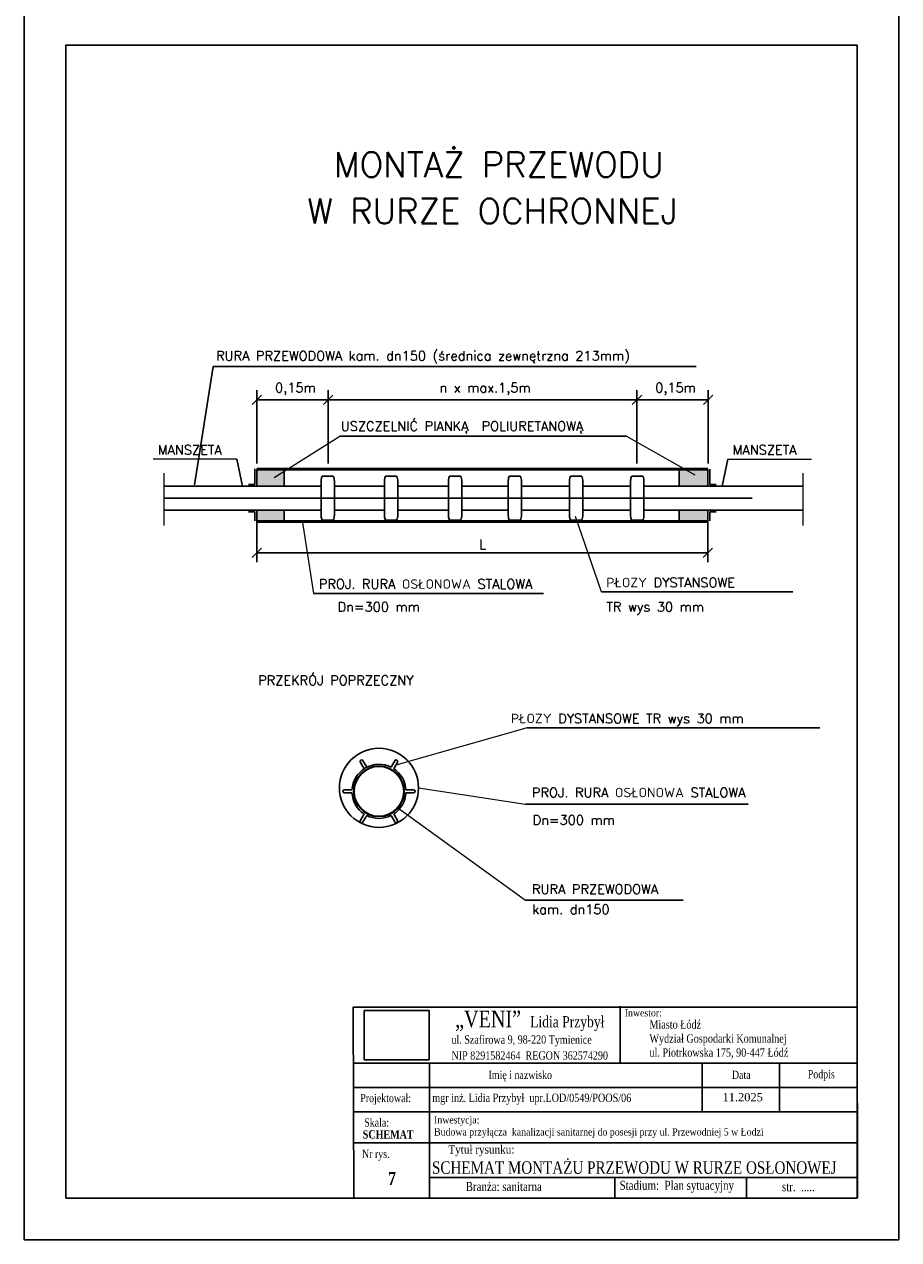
# Model space of a CAD drawing. Header units: millimetres. Extents: x -585 to 636, y -2124 to -85.
# Tile 1 of 19: x 6 to 216, y -1570 to -1278. Entities that reach past the tile are written whole.
import ezdxf

# ---------------------------------------------------------------- set-up
doc = ezdxf.new("R2010")
doc.units = ezdxf.units.MM
doc.header["$LTSCALE"] = 2
doc.header["$XCLIPFRAME"] = 2
doc.linetypes.add('DASHED2', pattern=[9.525, 6.35, -3.175])
for name, color, linetype in [('25', 7, 'Continuous'), ('35', 7, 'Continuous'), ('CIENKA', 1, 'Continuous'), ('KRESKOWANIE', 7, 'Continuous'), ('OPIS_70', 6, 'Continuous'), ('Osie', 7, 'Continuous'), ('wymiary 2', 30, 'Continuous')]:
    doc.layers.add(name, color=color, linetype=linetype)
for name, color, linetype, lineweight in [('cienka 2', 2, 'Continuous', 15), ('gruba', 5, 'Continuous', 50), ('POMOCNICZE', 7, 'Continuous', 18), ('proj_opis', 7, 'Continuous', 25), ('V_tabelka', 250, 'Continuous', 25)]:
    doc.layers.add(name, color=color, linetype=linetype, lineweight=lineweight)
doc.styles.add('50', font='simplex.shx', dxfattribs={"height": 50})
doc.styles.add('ROMANS', font='romans__.ttf')
doc.styles.get("Standard").update_dxf_attribs({"font": 'simplex.shx', "width": 0.8})
doc.styles.add('Styl1', font='times.ttf', dxfattribs={"width": 0.8})
picture_1 = doc.add_image_def('image1.jpg', size_in_pixel=(925, 532))

# ---------------------------------------------------------------- blocks, each defined once
blk = doc.blocks.new('_Oblique')
at = {"color": 0, "linetype": 'ByBlock', "lineweight": -2}
blk.add_line((-0.5, -0.5), (0.5, 0.5), dxfattribs=at)

msp = doc.modelspace()

# ---------------------------------------------------------------- hatches: boundary and pattern name
h = msp.add_hatch()
h.set_pattern_fill('AR-SAND', color=256, scale=0.76, style=0)
h.set_pattern_definition([(37.5, (-885.4786, -1194.4836), (-0.047875, 1.464386), [0, -1.1552, 0, -1.292, 0, -1.235]), (7.5, (-885.4786, -1194.4836), (1.3450303, 2.144831), [0, -0.6232, 0, -1.0412, 0, -0.399]), (327.5, (-886.4134, -1194.4836), (2.3667478, 0.0043009), [0, -0.38, 0, -1.368, 0, -1.786]), (317.5, (-886.4134, -1194.4836), (2.2846562, 0.6670334), [0, -0.19, 0, -0.8968, 0, -1.026])])
h.paths.add_polyline_path([(170.1783, -1389.2513), (170.1783, -1385.1277), (163.2478, -1385.1277), (163.2478, -1389.2513)])
h.paths.add_polyline_path([(170.1783, -1397.6867), (170.1783, -1394.981), (163.2478, -1394.981), (163.2478, -1397.6867)])
h.paths.add_polyline_path([(61.8522, -1394.981), (61.8522, -1397.6867), (68.4361, -1397.6867), (68.4361, -1394.981)])
h.paths.add_polyline_path([(68.4361, -1389.2513), (68.4361, -1385.1277), (61.8522, -1385.1277), (61.8522, -1389.2513)])

# ---------------------------------------------------------------- linework, layer by layer
for points in [[(216.0076, -1570.2637), (6.0076, -1570.2637), (6.0076, -1273.2637), (216.0076, -1273.2637)], [(206.0076, -1560.2637), (16.0076, -1560.2637), (16.0076, -1283.2637), (206.0076, -1283.2637)]]:
    msp.add_lwpolyline(points, close=True)
at = {"layer": '25'}
for p, q in [((77.5286, -1386.8479), (80.2137, -1386.8479)), ((92.7451, -1386.8479), (95.4301, -1386.8479)), ((108.1344, -1386.8479), (110.8194, -1386.8479)), ((122.4862, -1386.8479), (125.1713, -1386.8479)), ((137.1839, -1386.8479), (139.8689, -1386.8479)), ((151.8816, -1386.8479), (154.5666, -1386.8479)), ((77.2738, -1392.1161), (77.2738, -1387.848)), ((80.4709, -1387.9027), (80.4709, -1392.1161)), ((92.4902, -1387.848), (92.4902, -1396.3843)), ((95.6874, -1387.9027), (95.6874, -1392.1161)), ((107.8796, -1392.1161), (107.8796, -1387.848)), ((111.0767, -1387.9027), (111.0767, -1392.1161)), ((122.2314, -1392.1161), (122.2314, -1387.848)), ((125.4285, -1387.9027), (125.4285, -1392.1161)), ((136.9291, -1392.1161), (136.9291, -1387.848)), ((140.1262, -1387.9027), (140.1262, -1392.1161)), ((151.6268, -1392.1161), (151.6268, -1387.848)), ((154.8239, -1387.9027), (154.8239, -1392.1161)), ((77.2738, -1392.1161), (77.2738, -1396.3843)), ((80.4709, -1396.3296), (80.4709, -1392.1161)), ((95.6874, -1396.3296), (95.6874, -1392.1161)), ((107.8796, -1392.1161), (107.8796, -1396.3843)), ((111.0767, -1396.3296), (111.0767, -1392.1161)), ((122.2314, -1392.1161), (122.2314, -1396.3843)), ((125.4285, -1396.3296), (125.4285, -1392.1161)), ((136.9291, -1392.1161), (136.9291, -1396.3843)), ((140.1262, -1396.3296), (140.1262, -1392.1161)), ((151.6268, -1392.1161), (151.6268, -1396.3843)), ((154.8239, -1396.3296), (154.8239, -1392.1161)), ((77.5286, -1397.3844), (80.2137, -1397.3844)), ((92.7451, -1397.3844), (95.4301, -1397.3844)), ((108.1344, -1397.3844), (110.8194, -1397.3844)), ((122.4862, -1397.3844), (125.1713, -1397.3844)), ((137.1839, -1397.3844), (139.8689, -1397.3844)), ((151.8816, -1397.3844), (154.5666, -1397.3844)), ((87.6377, -1457.1155), (86.6657, -1455.4319)), ((87.2638, -1455.071), (88.2423, -1456.7658)), ((94.1161, -1456.7612), (95.0881, -1455.0776)), ((95.6997, -1455.4152), (94.7213, -1457.1099)), ((82.7479, -1462.8929), (84.7048, -1462.8929)), ((84.7053, -1462.1945), (82.7613, -1462.1945)), ((97.6621, -1462.1945), (99.6062, -1462.1945)), ((99.6196, -1462.8929), (97.6627, -1462.8929)), ((87.6377, -1467.9821), (86.6657, -1469.6657)), ((87.2638, -1470.0265), (88.2423, -1468.3318)), ((94.1161, -1468.3364), (95.0881, -1470.02)), ((95.6997, -1469.6824), (94.7213, -1467.9876))]:
    msp.add_line(p, q, dxfattribs=at)
for centre, radius, start, end in [((79.9385, -1387.9945), 2.6688, 154.555721, 176.852393), ((77.8037, -1387.9945), 2.6688, 358.027243, 25.444279), ((95.155, -1387.9945), 2.6688, 154.555721, 176.852393), ((93.0202, -1387.9945), 2.6688, 358.027243, 25.444279), ((110.5443, -1387.9945), 2.6688, 154.555721, 176.852393), ((108.4095, -1387.9945), 2.6688, 358.027243, 25.444279), ((124.8962, -1387.9945), 2.6688, 154.555721, 176.852393), ((122.7614, -1387.9945), 2.6688, 358.027243, 25.444279), ((139.5938, -1387.9945), 2.6688, 154.555721, 176.852393), ((137.459, -1387.9945), 2.6688, 358.027243, 25.444279), ((154.2915, -1387.9945), 2.6688, 154.555721, 176.852393), ((152.1567, -1387.9945), 2.6688, 358.027243, 25.444279), ((79.9385, -1396.2378), 2.6688, 183.147607, 205.444279), ((77.8037, -1396.2378), 2.6688, 334.555721, 1.972757), ((95.155, -1396.2378), 2.6688, 183.147607, 205.444279), ((93.0202, -1396.2378), 2.6688, 334.555721, 1.972757), ((110.5443, -1396.2378), 2.6688, 183.147607, 205.444279), ((108.4095, -1396.2378), 2.6688, 334.555721, 1.972757), ((124.8962, -1396.2378), 2.6688, 183.147607, 205.444279), ((122.7614, -1396.2378), 2.6688, 334.555721, 1.972757), ((139.5938, -1396.2378), 2.6688, 183.147607, 205.444279), ((137.459, -1396.2378), 2.6688, 334.555721, 1.972757), ((154.2915, -1396.2378), 2.6688, 183.147607, 205.444279), ((152.1567, -1396.2378), 2.6688, 334.555721, 1.972757), ((87.0386, -1455.3691), 0.3737, 52.921439, 191.478071), ((95.3289, -1455.3691), 0.3737, 352.921439, 131.478071), ((82.8934, -1462.5488), 0.3737, 108.521929, 247.078561), ((99.4741, -1462.5488), 0.3737, 292.921439, 71.478071), ((87.0386, -1469.7284), 0.3737, 168.521929, 307.078561), ((95.3289, -1469.7284), 0.3737, 228.521929, 7.078561)]:
    msp.add_arc(centre, radius, start, end, dxfattribs=at)
at = {"layer": '35'}
for p, q in [((46.8717, -1388.9049), (51.372, -1360.5129)), ((51.372, -1360.5129), (167.3338, -1360.5129)), ((61.8522, -1383.8159), (61.8522, -1366.1872)), ((78.9673, -1383.8159), (78.9673, -1366.1872)), ((153.1507, -1383.8159), (153.1507, -1366.1872)), ((170.2659, -1383.8159), (170.2659, -1366.1872)), ((61.8522, -1368.4672), (153.1507, -1368.4672)), ((153.1507, -1368.4672), (170.2659, -1368.4672)), ((81.8248, -1377.1866), (150.6691, -1377.1866)), ((61.8522, -1389.2513), (61.8522, -1385.1277)), ((61.8522, -1389.2513), (61.8522, -1385.1277)), ((68.4361, -1389.2513), (68.4361, -1385.1277)), ((163.2478, -1389.2513), (163.2478, -1385.1277)), ((170.1783, -1389.2513), (170.1783, -1385.1277)), ((61.8522, -1397.6867), (61.8522, -1394.981)), ((61.8522, -1397.6867), (61.8522, -1394.981)), ((68.4361, -1397.6867), (68.4361, -1394.981)), ((163.2478, -1397.6867), (163.2478, -1394.981)), ((170.1783, -1397.6867), (170.1783, -1394.981)), ((170.1783, -1394.981), (170.1783, -1400.3404)), ((75.4661, -1414.9866), (130.7197, -1414.9866)), ((144.6547, -1414.6008), (190.5453, -1414.6008)), ((126.7947, -1447.2493), (197.091, -1447.2493)), ((126.4181, -1465.6147), (179.8787, -1465.6147)), ((126.4181, -1488.6814), (164.2152, -1488.6814))]:
    msp.add_line(p, q, dxfattribs=at)
at = {"layer": 'CIENKA', "color": 34}
for p, q in [((39.5084, -1389.2513), (77.2738, -1389.2513)), ((80.4709, -1389.2513), (92.4902, -1389.2513)), ((95.6874, -1389.2513), (107.8796, -1389.2513)), ((111.0767, -1389.2513), (122.2314, -1389.2513)), ((125.4285, -1389.2513), (136.9291, -1389.2513)), ((140.1262, -1389.2513), (151.6268, -1389.2513)), ((154.8239, -1389.2513), (180.8361, -1389.2513)), ((178.0721, -1389.2513), (185.229, -1389.2513)), ((185.229, -1389.2513), (192.9996, -1389.2513)), ((39.5084, -1394.981), (77.2738, -1394.981)), ((80.4709, -1394.981), (92.4902, -1394.981)), ((95.6874, -1394.981), (107.8796, -1394.981)), ((111.0767, -1394.981), (122.2314, -1394.981)), ((125.4285, -1394.981), (136.9291, -1394.981)), ((140.1262, -1394.981), (151.6268, -1394.981)), ((154.8239, -1394.981), (180.8361, -1394.981)), ((178.0721, -1394.981), (185.229, -1394.981)), ((185.229, -1394.981), (192.9996, -1394.981))]:
    msp.add_line(p, q, dxfattribs=at)
at = {"layer": 'cienka 2', "linetype": 'DASHED2', "ltscale": 2}
for p, q in [((39.5084, -1386.0746), (39.5084, -1398.6521)), ((192.9996, -1386.0746), (192.9996, -1398.6521))]:
    msp.add_line(p, q, dxfattribs=at)
at = {"layer": 'gruba'}
for p, q in [((61.8522, -1385.1277), (170.1783, -1385.1277)), ((61.8522, -1397.6867), (170.1783, -1397.6867))]:
    msp.add_line(p, q, dxfattribs=at)
at = {"layer": 'KRESKOWANIE'}
for p, q in [((57.0472, -1382.7141), (58.4186, -1389.2513)), ((174.9833, -1382.7141), (173.6118, -1389.2513)), ((61.3835, -1385.0619), (61.3835, -1388.8211)), ((61.8522, -1385.1277), (61.8522, -1389.2513)), ((170.1783, -1385.1277), (170.1783, -1389.2513)), ((170.6469, -1385.1283), (170.6469, -1388.8211)), ((61.3835, -1388.8211), (59.8764, -1388.8211)), ((170.6469, -1388.8211), (172.1541, -1388.8211)), ((61.3835, -1395.4112), (59.8764, -1395.4112)), ((61.3835, -1397.5602), (61.3835, -1395.4112)), ((61.8522, -1397.6607), (61.8522, -1394.981)), ((170.1783, -1397.6607), (170.1783, -1394.981)), ((170.6469, -1397.5602), (170.6469, -1395.4112)), ((170.6469, -1395.4112), (172.1541, -1395.4112))]:
    msp.add_line(p, q, dxfattribs=at)
for centre, radius in [((91.1837, -1461.7128), 9.5), ((91.1837, -1462.5488), 6.08), ((91.1837, -1462.5488), 5.9736)]:
    msp.add_circle(centre, radius, dxfattribs=at)
for start, end in [(63.130336, 176.869664), (3.130336, 56.959422), (183.040578, 236.869664), (303.040578, 356.959422), (243.040578, 296.869664)]:
    msp.add_arc((91.1837, -1462.5488), 6.4881, start, end, dxfattribs=at)
at = {"layer": 'Osie'}
for p, q in [((39.5084, -1392.1161), (80.4709, -1392.1161)), ((80.4709, -1392.1161), (180.8361, -1392.1161))]:
    msp.add_line(p, q, dxfattribs=at)
at = {"layer": 'POMOCNICZE'}
for p, q in [((65.9756, -1387.1081), (81.8248, -1377.1866)), ((150.6691, -1377.1866), (167.0778, -1386.4696)), ((57.0472, -1382.7141), (36.9249, -1382.7141)), ((174.9833, -1382.7141), (195.1056, -1382.7141)), ((72.7948, -1397.9199), (75.4661, -1414.9866)), ((144.6547, -1414.6008), (138.3693, -1396.4922)), ((126.7947, -1447.2493), (95.2105, -1456.2625)), ((100.6837, -1461.7128), (126.4181, -1465.6147)), ((95.6771, -1466.485), (126.4181, -1488.6814))]:
    msp.add_line(p, q, dxfattribs=at)
at = {"layer": 'proj_opis'}
msp.add_line((179.4849, -1555.3269), (179.4849, -1560.2637), dxfattribs=at)
at = {"layer": 'V_tabelka'}
for p, q in [((206.0076, -1514.3805), (85.0216, -1514.3805)), ((85.0216, -1514.3805), (85.1651, -1560.2639)), ((149.0961, -1514.1804), (149.0962, -1527.875)), ((206.0076, -1514.3805), (206.1511, -1560.2639)), ((85.1649, -1527.8751), (206.0075, -1527.8749)), ((206.0076, -1527.8749), (85.165, -1527.8752)), ((103.3047, -1560.2638), (103.3046, -1527.8749)), ((168.816, -1527.8747), (168.816, -1539.5849)), ((187.4118, -1527.8747), (187.4118, -1539.5849)), ((85.165, -1533.7303), (206.0076, -1533.7299)), ((85.165, -1539.5851), (206.0076, -1539.5848)), ((85.165, -1539.5848), (206.0076, -1539.5848)), ((85.165, -1539.5851), (206.0076, -1539.5848)), ((85.165, -1539.5848), (206.0076, -1539.5848)), ((85.165, -1539.5851), (206.0076, -1539.5848)), ((85.165, -1539.5848), (206.0076, -1539.5848)), ((85.165, -1539.5851), (206.0076, -1539.5848)), ((85.165, -1539.5848), (206.0076, -1539.5848)), ((85.165, -1546.995), (206.0076, -1546.995)), ((85.165, -1546.995), (103.3047, -1546.995)), ((103.3047, -1546.995), (206.0076, -1546.995)), ((103.3047, -1555.3271), (197.7311, -1555.3269)), ((109.7281, -1555.3271), (206.0076, -1555.3268)), ((147.858, -1555.327), (147.8581, -1560.2638)), ((85.1651, -1560.2639), (206.0076, -1560.2637)), ((103.3047, -1560.2638), (197.7311, -1560.2636))]:
    msp.add_line(p, q, dxfattribs=at)
at = {"layer": 'wymiary 2', "color": 7}
for p, q in [((61.8522, -1397.7627), (61.8522, -1407.5144)), ((170.1783, -1397.7627), (170.1783, -1407.5144)), ((61.8522, -1405.2344), (170.1783, -1405.2344))]:
    msp.add_line(p, q, dxfattribs=at)

# ---------------------------------------------------------------- block references
at = {"layer": '35', "xscale": 2.28, "yscale": 2.28, "zscale": 2.28, "rotation": 180}
for p in [(61.8522, -1368.4672), (153.1507, -1368.4672)]:
    msp.add_blockref('_Oblique', p, dxfattribs=at)
at = {"layer": '35', "xscale": 2.28, "yscale": 2.28, "zscale": 2.28}
for p in [(78.9673, -1368.4672), (170.2659, -1368.4672)]:
    msp.add_blockref('_Oblique', p, dxfattribs=at)
at = {"layer": 'wymiary 2', "color": 7, "xscale": 2.28, "yscale": 2.28, "zscale": 2.28, "rotation": 180}
msp.add_blockref('_Oblique', (61.8522, -1405.2344), dxfattribs=at)
at = {"layer": 'wymiary 2', "color": 7, "xscale": 2.28, "yscale": 2.28, "zscale": 2.28}
msp.add_blockref('_Oblique', (170.1783, -1405.2344), dxfattribs=at)

# ---------------------------------------------------------------- texts
at = {"layer": '35'}
for s, p in [('RURA PRZEWODOWA kam. dn150 (średnica zewnętrzna 213mm)', (52.0577, -1359.0332)), ('0,15m', (66.2297, -1366.7051)), ('n x max.1,5m', (105.7304, -1366.7051)), ('0,15m', (157.5283, -1366.7051)), (' USZCZELNIĆ PIANKĄ  POLIURETANOWĄ', (80.4518, -1375.9339)), ('MANSZETA', (38.0728, -1381.6317)), ('MANSZETA', (176.1312, -1381.6317)), ('PROJ. RURA OSŁONOWA STALOWA', (76.7482, -1413.8826)), ('PŁOZY DYSTANSOWE ', (145.8026, -1413.5184)), ('Dn=300 mm', (81.2678, -1419.3709)), ('TR wys 30 mm ', (145.8026, -1419.3665)), ('PRZEKRÓJ POPRZECZNY ', (62.1701, -1437.0267)), ('PŁOZY DYSTANSOWE TR wys 30 mm ', (122.888, -1446.1669)), ('PROJ. RURA OSŁONOWA STALOWA', (127.916, -1463.9704)), ('Dn=300 mm', (128.105, -1470.5749)), ('RURA PRZEWODOWA ', (127.9426, -1487.2017)), ('kam. dn150', (128.0138, -1492.0375))]:
    msp.add_text(s, height=2.28, dxfattribs=at).set_placement(p)
at = {"layer": 'OPIS_70', "style": '50'}
for s, p in [('MONTAŻ PRZEWODU', (80.3819, -1314.9524)), ('W RURZE OCHRONNEJ', (73.9827, -1326.1456))]:
    msp.add_text(s, height=6, dxfattribs=at).set_placement(p)
at = {"layer": 'V_tabelka', "color": 150, "linetype": 'ByBlock', "true_color": 0x0066ff, "style": 'Styl1', "width": 0.8}
for s, height, p in [('„VENI”', 4, (109.4782, -1519.245)), (' Lidia Przybył', 2.7, (126.6734, -1519.245))]:
    msp.add_text(s, height=height, rotation=0.000131, dxfattribs=at).set_placement(p)
at = {"layer": 'V_tabelka', "linetype": 'ByBlock', "style": 'Styl1', "width": 0.8}
for s, p in [('ul. Szafirowa 9, 98-220 Tymienice', (108.5947, -1523.1815)), ('NIP 8291582464  REGON 362574290', (108.5947, -1527.0022))]:
    msp.add_text(s, height=1.99995, rotation=0.000131, dxfattribs=at).set_placement(p)
at = {"layer": 'V_tabelka', "style": 'Styl1'}
msp.add_text('11.2025', height=1.97472, rotation=0.000131, dxfattribs=at).set_placement((173.6911, -1537.0022))
at = {"layer": 'V_tabelka', "style": 'Styl1', "width": 0.8}
msp.add_text('SCHEMAT MONTAŻU PRZEWODU W RURZE OSŁONOWEJ', height=3, rotation=0.000131, dxfattribs=at).set_placement((103.9161, -1554.4336))
at = {"layer": 'V_tabelka', "rotation": 0.000131, "style": 'Styl1'}
for s, insert, char_height, width, attachment_point in [('{\\H1.01x;\\W0.9;Inwestor:}', (150.2104, -1514.8735), 1.72, 93.486432, 1), ('{\\fTimes New Roman|b0|i0|c238|p18;Imię i nazwisko}', (125.1251, -1530.9637), 1.974724, 34.557664, 5), ('{\\fTimes New Roman|b0|i0|c238|p18;Data}', (178.1924, -1530.6618), 1.974724, 34.557664, 5), ('{\\fTimes New Roman|b0|i0|c238|p18;Podpis}', (197.4187, -1530.8124), 1.974724, 34.557664, 5), ('{\\H1.01x;mgr inż. Lidia Przybył  upr.LOD/0549/POOS/06}', (103.9856, -1535.1644), 2, 93.486432, 1), ('{\\H1.01x;\\W0.9;Inwestycja: \\PBudowa przyłącza  kanalizacji sanitarnej do posesji przy ul. Przewodniej 5 w Łodzi}', (104.4163, -1540.5997), 1.72, 103.580151, 1)]:
    msp.add_mtext(s, dxfattribs=dict(at, insert=insert, char_height=char_height, width=width, attachment_point=attachment_point))
at = {"layer": 'V_tabelka', "linetype": 'ByBlock', "insert": (156.1466, -1517.5385), "char_height": 1.99995, "width": 93.486432, "attachment_point": 1, "rotation": 0.000131, "style": 'Styl1'}
msp.add_mtext('{\\H1.01x;Miasto Łódź\\PWydział Gospodarki Komunalnej\\Pul. Piotrkowska 175, 90-447 Łódź}', dxfattribs=at)
at = {"layer": 'V_tabelka'}
for s, insert, char_height, width, attachment_point, rotation in [('{\\fTimes New Roman|b0|i0|c238|p18;Projektował:}', (92.7852, -1536.5526), 1.974724, 19.747237, 5, 0.000131), ('{\\fTimes New Roman|b0|i0|c238|p18;Skala:}', (90.6194, -1542.126), 1.974724, 19.751751, 5, 0.0001), ('{\\fTimes New Roman|b0|i0|c238|p18;Branża: sanitarna}', (112.005, -1557.512), 2.172196, 46.702222, 4, 0.000131), ('{\\fTimes New Roman|b0|i0|c238|p18;Stadium:  Plan sytuacyjny}', (148.9729, -1557.5552), 2.172196, 46.702222, 4, 0.000131), ('{\\fTimes New Roman|b0|i0|c238|p18;str.  .....}', (187.9786, -1557.5557), 2.172196, 46.702222, 4, 0.000131)]:
    msp.add_mtext(s, dxfattribs=dict(at, insert=insert, char_height=char_height, width=width, attachment_point=attachment_point, rotation=rotation))
at = {"layer": 'V_tabelka', "attachment_point": 1}
for s, insert, char_height, width in [('{\\fTimes New Roman|b1|i0|c238|p18;SCHEMAT}', (87.2891, -1543.9681), 2, 15.840135), ('{\\fTimes New Roman|b1|i0|c238|p18;7}', (93.3725, -1553.9663), 3.131302, 4.206519)]:
    msp.add_mtext(s, dxfattribs=dict(at, insert=insert, char_height=char_height, width=width))
at = {"layer": 'V_tabelka', "char_height": 1.974724, "width": 24.132286, "attachment_point": 1, "style": 'Styl1'}
for s, insert in [('{\\fTimes New Roman|b0|i0|c238|p18;\\W0.9;Tytuł rysunku:}', (107.838, -1547.5906)), ('{\\fTimes New Roman|b0|i0|c238|p18;\\PNr rys.}', (87.1031, -1545.3637))]:
    msp.add_mtext(s, dxfattribs=dict(at, insert=insert))
at = {"layer": 'wymiary 2', "color": 7, "style": 'ROMANS'}
msp.add_text('L', height=2.28, dxfattribs=at).set_placement((115.2552, -1404.3533))

# ---------------------------------------------------------------- pictures from other files: only their frames are drawn
at = {"layer": 'V_tabelka'}
image = msp.add_image(picture_1, insert=(75.8106, -1531.4181), size_in_units=(28.194, 16.2154), rotation=0, dxfattribs=at)
image.set_boundary_path([(388.156, -0.5), (900.5537, 388.852)])

doc.saveas('drawing.dxf')
